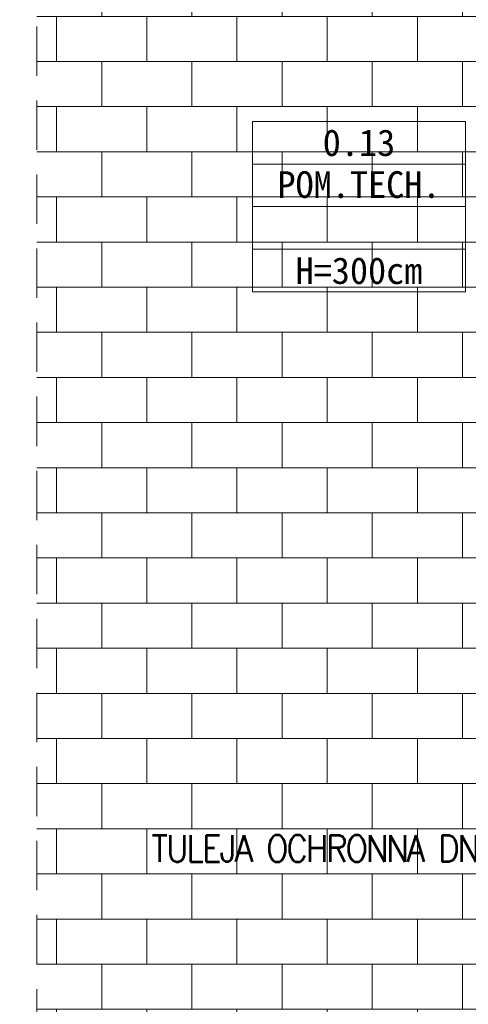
# Model space of a CAD drawing. Header units: millimetres. Extents: x -17122 to 7392, y -6480 to -3200.
# Tile 8 of 70: x -3153 to -2951, y -5131 to -4688. Entities that reach past the tile are written whole.
import ezdxf
from ezdxf import colors
from ezdxf.entities.mleader import LeaderData, LeaderLine
from ezdxf.enums import TextEntityAlignment as Align
from ezdxf.math import Vec2, Vec3

# ---------------------------------------------------------------- set-up
doc = ezdxf.new("R2010")
doc.units = ezdxf.units.MM
doc.linetypes.add('HIDDEN2', pattern=[4.7625, 3.175, -1.5875])
doc.layers.add('_k_niewidoczna', color=72, linetype='Continuous', lineweight=9, plot=False)
for name, color, linetype, lineweight in [('_k_opis', 7, 'Continuous', 13), ('_k_stolarka', 7, 'Continuous', 13), ('IS_b717ccf2-f286-464b-8c1c-720d6d4c2098__k_kreskowanie', 250, 'Continuous', 5), ('IS_b717ccf2-f286-464b-8c1c-720d6d4c2098__k_wyposażenia', 251, 'Continuous', 5), ('WODA Z', 5, 'Continuous', 0)]:
    doc.layers.add(name, color=color, linetype=linetype, lineweight=lineweight)
for name, color, linetype, lineweight, true_color in [('Default', 7, 'Continuous', 15, 0x000000), ('IS_b717ccf2-f286-464b-8c1c-720d6d4c2098__k_opis', 7, 'Continuous', 5, 0x000000), ('IS_b717ccf2-f286-464b-8c1c-720d6d4c2098__k_tabela', 7, 'Continuous', 5, 0x000000), ('IS_b717ccf2-f286-464b-8c1c-720d6d4c2098__k_zarys', 7, 'HIDDEN2', 9, 0x000000)]:
    doc.layers.add(name, color=color, linetype=linetype, lineweight=lineweight, true_color=true_color)
doc.styles.add('GENERATED_STYLE_1', font='MS Gothic.ttf')
doc.styles.add('GENERATED_STYLE_2', font='MS Gothic.ttf')
doc.styles.add('ROMANS', font='arial.ttf')

# ---------------------------------------------------------------- blocks, each defined once
blk = doc.blocks.new('D_130w')
at = {"layer": '_k_niewidoczna', "lineweight": 0, "ltscale": 3}
blk.add_lwpolyline([(0, 140), (0, 10)], dxfattribs=at)
at = {"layer": '_k_stolarka', "lineweight": 0, "ltscale": 2}
for points in [[(-12, 150), (0, 150), (0, 140), (-8, 140), (-8, 142), (-12, 142), (-12, 150)], [(-91.96, 140), (-22, 140)], [(-46.01, 10), (-22, 10)], [(-12, 0), (0, 0), (0, 10), (-8, 10), (-8, 8), (-12, 8), (-12, 0)]]:
    blk.add_lwpolyline(points, dxfattribs=at)
for points in [[(-12, 142), (-12, 138), (-101.98, 138), (-101.98, 142)], [(-101.98, 142), (-101.98, 138), (-91.96, 138), (-91.96, 142)], [(-22, 142), (-22, 138), (-12, 138), (-12, 142)], [(-56.01, 8), (-56.01, 12), (-46.01, 12), (-46.01, 8)], [(-12, 8), (-12, 12), (-46.01, 12), (-46.01, 8)], [(-22, 8), (-22, 12), (-12, 12), (-12, 8)]]:
    blk.add_lwpolyline(points, close=True, dxfattribs=at)
for centre, radius, start, end in [((-11.97, 142.11), 90.11, 182.6174, 270), ((-11.85, 7.63), 44.37, 90.1531, 174.3519)]:
    blk.add_arc(centre, radius, start, end, dxfattribs=at)
blk = doc.blocks.new('metryczka_80')
at = {"layer": '_k_opis', "ltscale": 0.1}
for points in [[(-80, 0), (0, 0), (0, -64), (-80, -64)], [(-80, -16), (0, -16), (0, -48), (-80, -48)]]:
    blk.add_lwpolyline(points, close=True, dxfattribs=at)
blk.add_lwpolyline([(-80, -32), (0, -32)], dxfattribs=at)
at = {"layer": '_k_opis', "ltscale": 0.1, "flags": 4}
for tag, style, p in [('ATR_NR_POM', 'GENERATED_STYLE_1', (-40, -13)), ('ATR_POM', 'GENERATED_STYLE_2', (-40, -28.71)), ('ATR_WYS', 'GENERATED_STYLE_1', (-40, -61))]:
    blk.add_attdef(tag, text='', height=10, dxfattribs=dict(at, style=style)).set_placement(p, align=Align.CENTER)
blk = doc.blocks.new('b717ccf2-f286-464b-8c1c-720d6d4c2098')
at = {"layer": 'IS_b717ccf2-f286-464b-8c1c-720d6d4c2098__k_kreskowanie', "lineweight": 0, "ltscale": 2}
h = blk.add_hatch(dxfattribs=at)
h.set_pattern_fill('AR-B816-D9591608-75E2-48B7-82E3-05', color=256, scale=0.1, style=0, pattern_type=2)
h.set_pattern_definition([(0, (-5636.062, 4335.462), (0, 20.32), []), (90, (-5636.062, 4335.462), (-20.32, 20.32), [20.32, -20.32])])
h.paths.add_polyline_path([(-1555.83, 242.36), (-1755.83, 242.36), (-1755.83, 85.36), (-1555.83, 85.36), (-1555.83, 108.56), (-1535.83, 108.56), (-1535.83, 212.56), (-1555.83, 212.56)], flags=0)
h.paths.add_polyline_path([(-703.83, -729.64), (-703.83, -649.64), (-553.83, -649.64), (-553.83, -729.64)], flags=0)
h.paths.add_polyline_path([(-520.83, -744.64), (-520.83, -644.64), (-543.83, -644.64), (-543.83, -624.64), (-713.83, -624.64), (-713.83, -644.64), (-736.83, -644.64), (-736.83, -744.64), (-1555.83, -744.64), (-1555.83, -356.64), (-1535.83, -356.64), (-1535.83, -206.64), (-1555.83, -206.64), (-1755.83, -206.64), (-1755.83, -944.64), (-520.83, -944.64)], flags=0)
at = {"layer": 'IS_b717ccf2-f286-464b-8c1c-720d6d4c2098__k_zarys', "lineweight": 0, "ltscale": 7}
blk.add_lwpolyline([(-502.83, -944.64), (-1755.83, -944.64), (-1755.83, 300.36)], dxfattribs=at)
at = {"layer": 'IS_b717ccf2-f286-464b-8c1c-720d6d4c2098__k_tabela', "lineweight": 0, "ltscale": 0.1}
ref = blk.add_blockref('metryczka_80', (-1562.7, -398.42), dxfattribs=dict(at, xscale=1.2, yscale=1.2, zscale=1.2))
ref.add_attrib('ATR_NR_POM', '0.13', dxfattribs={"layer": 'IS_b717ccf2-f286-464b-8c1c-720d6d4c2098__k_opis', "ltscale": 0.1, "height": 12, "style": 'GENERATED_STYLE_1'}).set_placement((-1610.7, -414.02), align=Align.CENTER)
ref.add_attrib('ATR_POM', 'POM.TECH.', dxfattribs={"layer": 'IS_b717ccf2-f286-464b-8c1c-720d6d4c2098__k_opis', "ltscale": 0.1, "height": 12, "style": 'GENERATED_STYLE_2'}).set_placement((-1610.7, -432.88), align=Align.CENTER)
ref.add_attrib('ATR_WYS', 'H=300cm', dxfattribs={"layer": 'IS_b717ccf2-f286-464b-8c1c-720d6d4c2098__k_opis', "ltscale": 0.1, "height": 12, "style": 'GENERATED_STYLE_1'}).set_placement((-1610.7, -471.62), align=Align.CENTER)
at = {"layer": 'IS_b717ccf2-f286-464b-8c1c-720d6d4c2098__k_wyposażenia', "lineweight": 0}
blk.add_blockref('D_130w', (-1523.83, -356.64), dxfattribs=at)

msp = doc.modelspace()

# ---------------------------------------------------------------- block references
at = {"layer": 'Default', "lineweight": 5, "zscale": 100}
msp.add_blockref('b717ccf2-f286-464b-8c1c-720d6d4c2098', (-1389.75, -4335.46), dxfattribs=at)

# ---------------------------------------------------------------- next in the draw order: leaders
at = {"layer": 'WODA Z', "color": 0, "lineweight": 30}
ml = msp.add_multileader_mtext('Standard', dxfattribs=at)
ml.set_content('{\\Fsimplex|c238;\\W0.9;\\T0.9;TULEJA OCHRONNA DN125}', style='ROMANS')
ml.set_leader_properties()
ml.build(insert=Vec2(0, 0))
ml.multileader.update_dxf_attribs({"text_left_attachment_type": 2, "text_right_attachment_type": 2, "arrow_head_size": 0})
ctx = ml.context
ctx.base_point, ctx.char_height, ctx.arrow_head_size, ctx.plane_origin = Vec3(-3472.48, -5061.27), 12, 0, Vec3(-3504.18, -5591.28)
ctx.left_attachment, ctx.right_attachment, ctx.text_align_type = 2, 2, 2
notes = []
notes.append((ctx, [(0, (1, 1, 0), (-2889.56, -5061.27), (-1, 0), 30.38, [(0, [(-2878.24, -5061.27)], 0, [])])]))
ctx.mtext.insert, ctx.mtext.width, ctx.mtext.defined_height, ctx.mtext.alignment, ctx.mtext.flow_direction = Vec3(-2921.95, -5055.27), 548.5329, 75.63, 3, 5
for ctx, leaders in notes:
    for number, flags, end, landing, length, lines in leaders:
        leader = LeaderData()
        leader.index, (leader.has_last_leader_line, leader.has_dogleg_vector, leader.attachment_direction) = number, flags
        leader.last_leader_point, leader.dogleg_vector, leader.dogleg_length = Vec3(end), Vec3(landing), length
        for number, points, colour, breaks in lines:
            line = LeaderLine()
            line.index, line.vertices, line.color, line.breaks = number, Vec3.list(points), colors.encode_raw_color(colour), breaks
            leader.lines.append(line)
        ctx.leaders.append(leader)

doc.saveas('drawing.dxf')
